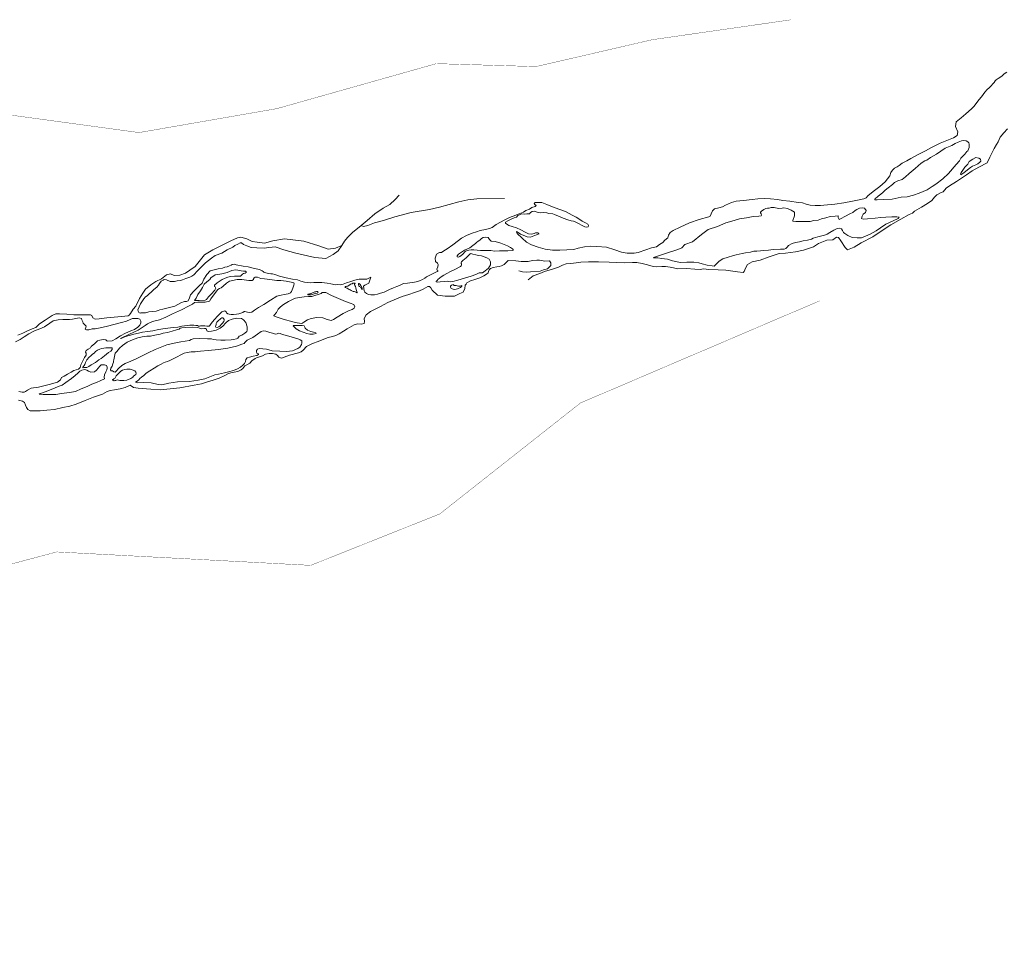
# Model space of a CAD drawing. Header units: metres. Extents: x 347609 to 404409, y 8547781 to 8605413.
# Tile 6 of 37: x 360458 to 362145, y 8549586 to 8551160. Entities that reach past the tile are written whole.
import ezdxf

# ---------------------------------------------------------------- set-up
doc = ezdxf.new("R2010")
doc.units = ezdxf.units.M
doc.layers.get('0').update_dxf_attribs({"color": 3})
doc.layers.add('01. RIO', color=7, linetype='Continuous', lineweight=5, true_color=0x2776bb)
doc.layers.add('PREDIOS INSCRITOS EN LA BASE GRAFICA REGISTRAL (HUAURA) NOMBRE', color=7, linetype='Continuous', true_color=0xfffff0)

# ---------------------------------------------------------------- blocks, each defined once
blk = doc.blocks.new('REIORORI')
at = {"layer": '01. RIO', "color": 152, "lineweight": 15, "true_color": 0x2776bb, "flags": 128}
for points in [[(362149.3, 8551070.5), (362145, 8551067.6), (362140.6, 8551063.7), (362134.6, 8551059.6), (362131.3, 8551057.2), (362129.2, 8551055.5), (362127.5, 8551053), (362125.7, 8551050.8), (362121.9, 8551046.7), (362119.1, 8551043.7), (362115.7, 8551040.7), (362111.9, 8551036.1), (362108.9, 8551032.3), (362106, 8551028.1), (362101.7, 8551023), (362098.4, 8551019), (362092.6, 8551011.7), (362089, 8551007.7), (362078.9, 8550998.9), (362071.1, 8550992), (362062.8, 8550985.2), (362061.2, 8550977.5), (362065.4, 8550968), (362064.5, 8550962.2), (362057.8, 8550958.2), (362046.4, 8550953.5), (362035.4, 8550949.1), (362020.1, 8550941.5), (362010.1, 8550935.6), (361998.8, 8550930.1), (361984.8, 8550922.7), (361977.9, 8550918.5), (361970.1, 8550914.6), (361965, 8550910.9), (361961.5, 8550908.4), (361956.9, 8550906.2), (361953.4, 8550902.5), (361950.9, 8550898.5), (361949.1, 8550892.8), (361940.9, 8550882.9), (361931.8, 8550874.7), (361920.5, 8550865.9), (361911.5, 8550858.6), (361908.5, 8550855.4), (361904.2, 8550853.4), (361896.6, 8550851.9), (361885.2, 8550849.5), (361870, 8550846.6), (361854.5, 8550844.3), (361836, 8550842.8), (361830.1, 8550842.3), (361820.9, 8550842.2), (361812.5, 8550842.6), (361805.9, 8550844.6), (361799.5, 8550846.5), (361791.9, 8550847.5), (361777.8, 8550849.3), (361765.9, 8550850.8), (361756.8, 8550852.4), (361744.8, 8550853.6), (361734.8, 8550854), (361722.7, 8550853.6), (361713.3, 8550852.4), (361698.3, 8550850.9), (361686, 8550849.6), (361678, 8550847), (361667.3, 8550842.8), (361662.2, 8550840), (361655.9, 8550838), (361648.6, 8550836.7), (361645.1, 8550832.8), (361643.1, 8550827.9), (361641.2, 8550824), (361638.7, 8550822.7), (361622.5, 8550818.2), (361605.8, 8550812.6), (361589.6, 8550804.9), (361578.1, 8550799.1), (361572.7, 8550795.7), (361569.9, 8550791.1), (361568.7, 8550787), (361563.3, 8550782.8), (361559.9, 8550778.7), (361554.4, 8550775.6), (361549.3, 8550771.6), (361540.8, 8550769.4), (361531, 8550766.4), (361517.7, 8550761.6), (361510.9, 8550760.7), (361499, 8550760.4), (361489.4, 8550762), (361477.8, 8550766.5), (361463.6, 8550770.9), (361447, 8550772.1), (361437, 8550772.7), (361426, 8550771.3), (361414.9, 8550769.2), (361407.5, 8550766.7), (361395.9, 8550766), (361383.6, 8550765.4), (361371.3, 8550765.5), (361358.6, 8550767.2), (361346.6, 8550770.9), (361335.4, 8550775), (361326.7, 8550779.6), (361319.1, 8550786), (361310.4, 8550794.1), (361309.6, 8550796.7), (361309.7, 8550797.5), (361312.1, 8550796.1), (361316.2, 8550793.2), (361320.9, 8550791.4), (361327.9, 8550788.4), (361333.7, 8550787.8), (361339.4, 8550790.1), (361345.4, 8550792.6), (361348.1, 8550793.4), (361348, 8550793.9), (361346.3, 8550795.5), (361341.8, 8550795.5), (361340, 8550794.3), (361335.1, 8550793.3), (361330.1, 8550793.9), (361324.4, 8550796.4), (361316.7, 8550800.6), (361309.6, 8550803.9), (361302.1, 8550806), (361296.5, 8550807.9), (361294.4, 8550809.2), (361290.6, 8550812), (361290.5, 8550813.6), (361294.5, 8550815.7), (361299.2, 8550818.3), (361305.7, 8550820.9), (361309.3, 8550822.4), (361312, 8550824.9), (361315.6, 8550827), (361318.6, 8550827.8), (361322.7, 8550827.3), (361327.2, 8550827.6), (361331.9, 8550828.1), (361333.6, 8550830.1), (361336.3, 8550832.1), (361339.5, 8550832.3), (361346.4, 8550830.1), (361350.4, 8550829.7), (361356.5, 8550830.3), (361361.4, 8550829.5), (361364.9, 8550828.5), (361371.5, 8550827.7), (361374.6, 8550826.5), (361381.5, 8550823.7), (361389.7, 8550820.6), (361397.3, 8550817.8), (361403.1, 8550816.1), (361407.3, 8550815.3), (361411, 8550813.7), (361416.7, 8550810.8), (361421, 8550808.3), (361426.4, 8550805.5), (361430.2, 8550805), (361432.1, 8550805.6), (361432.9, 8550807.7), (361431.8, 8550810.3), (361427.4, 8550812.7), (361422.1, 8550815.4), (361418, 8550818.3), (361411.6, 8550822.4), (361404.7, 8550825.7), (361394.5, 8550831.1), (361385.2, 8550834.9), (361373.9, 8550838.8), (361361.6, 8550843.7), (361352.8, 8550847.4), (361346.5, 8550847.3), (361341.7, 8550847.1), (361340, 8550845.7), (361340.7, 8550843.6), (361343.1, 8550842.4), (361341.5, 8550840.3), (361335.9, 8550838.5), (361331.8, 8550836.1), (361325.7, 8550833.6), (361321.7, 8550830.6), (361318.6, 8550829.5), (361312.5, 8550827.3), (361308.2, 8550825.4), (361297.6, 8550821.5), (361289.4, 8550817.7), (361274.9, 8550809.6), (361268, 8550804.6), (361263.4, 8550802.9), (361256.5, 8550801.3), (361247.3, 8550799.2), (361241, 8550797.1), (361233.3, 8550794.7), (361223.8, 8550790.7), (361215.5, 8550786.1), (361209.9, 8550782.4), (361200.3, 8550774.7), (361190.5, 8550767.9), (361185.1, 8550764.3), (361181.3, 8550761.9), (361177.6, 8550761.7), (361172.5, 8550758.7), (361170, 8550752.2), (361170.8, 8550746.5), (361174.2, 8550743.2), (361175.2, 8550741), (361174.6, 8550736.9), (361173.2, 8550733.3), (361173.8, 8550731.6), (361174.9, 8550730.6), (361174.6, 8550729.2), (361172.6, 8550728.5), (361166.7, 8550725.7), (361158.6, 8550721.8), (361155.5, 8550719.9), (361152.7, 8550718), (361148.6, 8550715.6), (361143.3, 8550713.2), (361137.7, 8550711.4), (361132.1, 8550710.4), (361126.5, 8550709.9), (361122.5, 8550709), (361115.9, 8550708.8), (361108.8, 8550705.3), (361104.5, 8550703.2), (361098.8, 8550701.1), (361092, 8550698.1), (361087.6, 8550696.3), (361082.6, 8550693.8), (361076.6, 8550692.1), (361071.5, 8550690.5), (361066.5, 8550689.4), (361060.2, 8550689), (361056.1, 8550689.7), (361052.6, 8550691.4), (361049.6, 8550693.6), (361048.5, 8550696.2), (361047.9, 8550700.3), (361047.6, 8550704), (361049.5, 8550705.6), (361056.6, 8550709), (361060.2, 8550719.3)], [(362150.8, 8550973.2), (362144.4, 8550966.4), (362137.9, 8550959), (362134.5, 8550951.1), (362131.8, 8550946.7), (362127.8, 8550939.7), (362123.7, 8550931.7), (362120.4, 8550924.8), (362115.5, 8550915.3), (362101.6, 8550907.7), (362090, 8550901.5), (362080.5, 8550894.5), (362063.4, 8550883), (362050.9, 8550875.9), (362045.6, 8550872), (362040.2, 8550865.7), (362036.7, 8550864.3), (362029.7, 8550860.4), (362025.6, 8550856.4), (362020.7, 8550850.5), (362013.3, 8550845.4), (362003.5, 8550839.4), (361995.5, 8550834.5), (361991.1, 8550832.2), (361987.8, 8550829.1), (361982, 8550826.5), (361967.8, 8550818.6), (361950.6, 8550808.8), (361934, 8550798.2), (361919.8, 8550788.3), (361900, 8550778.4), (361888.1, 8550770.6), (361876.3, 8550766.5), (361872.3, 8550770.2), (361865, 8550781.4), (361860.8, 8550787.4), (361857.9, 8550788), (361851.1, 8550783.4), (361841.2, 8550782.5), (361826.7, 8550776.8), (361818.4, 8550771.6), (361801.3, 8550765.9), (361787.2, 8550762.6), (361770.4, 8550760.7), (361759.2, 8550759.7), (361742.3, 8550754.4), (361726.9, 8550748.4), (361713, 8550745.9), (361705.2, 8550741.2), (361700.9, 8550733.9), (361700.5, 8550732.1), (361699.6, 8550729.2), (361697.7, 8550727.7), (361688.3, 8550728.7), (361679.9, 8550729.8), (361668.1, 8550731.2), (361654.7, 8550731.7), (361639.1, 8550732.6), (361630, 8550733.7), (361624.3, 8550732.8), (361614.8, 8550733.3), (361600.4, 8550734.3), (361585.4, 8550733.8), (361578.6, 8550735.2), (361572.7, 8550736.6), (361564.9, 8550737.6), (361558.2, 8550737.6), (361550.1, 8550737.3), (361543.8, 8550737.8), (361534.1, 8550740.3), (361524.6, 8550743.1), (361515.8, 8550744.6), (361508.1, 8550744.6), (361493.8, 8550744), (361480, 8550744.3), (361468.1, 8550744.9), (361450, 8550745.5), (361433, 8550745.6), (361419.5, 8550745.2), (361411.7, 8550743.7), (361402.6, 8550742.6), (361394.8, 8550742.1), (361388.3, 8550740.2), (361381.3, 8550736.8), (361370.9, 8550733.1), (361357.3, 8550729.3), (361349.6, 8550725.6), (361338.3, 8550721.5), (361329.2, 8550714.8)], [(361108.4, 8550859.7), (361101.5, 8550852.6), (361092.8, 8550844.1), (361081.2, 8550837.6), (361067.1, 8550828), (361053.9, 8550816.2), (361043.4, 8550807.9), (361028.8, 8550796), (361019.9, 8550787.6), (361014.6, 8550780.9), (361010.3, 8550773.9)], [(361043.4, 8550807.9), (361047.6, 8550806.4), (361055.1, 8550807.8), (361066.5, 8550812.5), (361081.6, 8550816.5), (361100.9, 8550822.6), (361129.3, 8550829.9), (361160.3, 8550835.5), (361177.7, 8550839.1), (361210.9, 8550848.3), (361226.2, 8550852), (361241.7, 8550853.8), (361288.9, 8550854.1)], [(361010.3, 8550773.9), (360999.5, 8550769.1), (360986.8, 8550767.4), (360970.7, 8550773), (360945.2, 8550781.2), (360912.3, 8550785.3), (360892.1, 8550781.5), (360877.6, 8550777.9), (360865.1, 8550779.4), (360856.6, 8550780.3), (360847.6, 8550785.3), (360837.1, 8550787.9), (360831.3, 8550787), (360820.1, 8550781.9), (360789.6, 8550766), (360775.1, 8550757.7), (360768.4, 8550749.2), (360758.8, 8550737.6), (360750.1, 8550731.6), (360742.7, 8550726.4), (360732.9, 8550723.1), (360723.2, 8550722.4), (360716.8, 8550725.3), (360709.8, 8550723.3), (360701.5, 8550716.6), (360691.5, 8550712.1), (360683.4, 8550706.5), (360674.2, 8550699.1), (360669.3, 8550691.8), (360663.7, 8550682.8), (360657.3, 8550669.9), (360652.9, 8550664.7), (360648.1, 8550657.4), (360646.3, 8550654.4), (360644.1, 8550653), (360638.4, 8550652.5), (360620.4, 8550651.1), (360607.7, 8550649.8), (360594.4, 8550648.3), (360587.9, 8550647.6), (360583.7, 8550649.7), (360582.1, 8550653.6), (360580, 8550655.2), (360569.7, 8550655.1), (360560.3, 8550654.7), (360551.3, 8550654.9), (360539.2, 8550656), (360526.7, 8550656.8), (360520.2, 8550656.5), (360514.3, 8550653.7), (360502.1, 8550645.7), (360492.7, 8550639.4), (360486.3, 8550633.3), (360479.6, 8550630.7), (360471, 8550627.2), (360463.8, 8550623.3), (360455.2, 8550620.1)], [(361060.2, 8550719.3), (361053.3, 8550715.8), (361046.1, 8550716), (361040.1, 8550716), (361032.5, 8550714.3), (361025.5, 8550711.9), (361018.2, 8550709.6), (361012.8, 8550707.7), (361007.9, 8550706.5), (361003.2, 8550706.9), (360999.5, 8550706.5), (360991.5, 8550707.8), (360985.1, 8550709.2), (360975.8, 8550710.1), (360969, 8550710.5), (360962.6, 8550710.2), (360956.4, 8550709.6), (360950.8, 8550710.1), (360946.5, 8550710.8), (360939.9, 8550712.7), (360934.3, 8550714.6), (360925.6, 8550715.8), (360914.7, 8550718.4), (360903.3, 8550721.4), (360895.3, 8550724.2), (360891.5, 8550725.1), (360888.4, 8550725.3), (360884, 8550725.7), (360878.4, 8550727.2), (360876.6, 8550728), (360875.6, 8550729), (360873.7, 8550730.4), (360871.6, 8550731.4), (360869, 8550732.3), (360863.3, 8550733.9), (360856.3, 8550735.4), (360849.6, 8550736.9), (360841.1, 8550738.3), (360829.2, 8550740.8), (360825.9, 8550741.6), (360822.7, 8550741.1), (360820.6, 8550739.8), (360818.1, 8550738.8), (360813.9, 8550737.4), (360810, 8550736.3), (360805.8, 8550735), (360798.7, 8550733.6), (360784.8, 8550730.1), (360779.3, 8550724), (360774.1, 8550715.9), (360770.9, 8550709), (360766.6, 8550705.3), (360757, 8550695.2), (360751.3, 8550689.2), (360749.6, 8550684.2), (360747.3, 8550678.8), (360744.4, 8550677.6), (360740.9, 8550677.6), (360734.4, 8550675.6), (360724, 8550669.9), (360715.2, 8550667.3), (360703.4, 8550664.4), (360698.3, 8550663.5), (360695.6, 8550662.3), (360692.4, 8550661.1), (360685.8, 8550660.9), (360679.5, 8550660), (360674, 8550658.4), (360670.6, 8550658.5), (360666.2, 8550658.2), (360664.6, 8550657.7), (360662.5, 8550658.7), (360661.4, 8550661.2), (360661, 8550663.7), (360662.9, 8550668.8), (360665.4, 8550673.9), (360671, 8550682.5), (360674.2, 8550685.8), (360677.1, 8550687.6), (360679.9, 8550690.2), (360684.2, 8550694.4), (360688, 8550698.3), (360693.5, 8550702.1), (360696.1, 8550705.8), (360697.7, 8550708.7), (360700.8, 8550712.5), (360704.1, 8550714.5), (360706.2, 8550715.3), (360710.2, 8550714.7), (360716.2, 8550711.9), (360723.6, 8550712.2), (360728, 8550713.3), (360734, 8550713.9), (360737.4, 8550715.1), (360743.2, 8550717.1), (360746.3, 8550718.3), (360750, 8550719.6), (360753.5, 8550721.3), (360756.6, 8550723.6), (360763.2, 8550730.2), (360769, 8550736), (360777, 8550743.7), (360787.3, 8550752.1), (360793.1, 8550756.6), (360804.5, 8550760.7), (360813.9, 8550766.5), (360823.5, 8550770.8), (360827.2, 8550773.8), (360832.1, 8550775.9), (360835.9, 8550778.1), (360838.6, 8550778.4), (360841.6, 8550775.1), (360847.3, 8550772.8), (360855, 8550770.1), (360864.5, 8550769.6), (360877.4, 8550769.2), (360885.1, 8550770.2), (360890.9, 8550770.8), (360896.3, 8550771.5), (360910.8, 8550766.2), (360931.4, 8550760.3), (360963.8, 8550753.2), (360983.1, 8550751.6), (360995.3, 8550758.2), (361004.3, 8550764.4), (361010.3, 8550773.9)], [(360456.5, 8550508.8), (360463.3, 8550507.1), (360466.5, 8550504.7), (360468.6, 8550500.3), (360470.3, 8550496.1), (360472.7, 8550492.7), (360476.4, 8550490.8), (360483.2, 8550490.7), (360493.7, 8550490.8), (360505, 8550491.6), (360518.3, 8550492.9), (360532.6, 8550496), (360544.4, 8550498.4), (360555.4, 8550502), (360570.6, 8550508.3), (360585.2, 8550513.8), (360600.2, 8550519.3), (360608.3, 8550523.4), (360613.7, 8550525.4), (360620.9, 8550526.5), (360630.4, 8550528.3), (360639.2, 8550530.8), (360648, 8550534.3), (360653.4, 8550530.5), (360661.7, 8550529.4), (360682.9, 8550527.6), (360699.9, 8550526.8), (360732.9, 8550529.7), (360757.1, 8550534.3), (360770.1, 8550536.9), (360780.2, 8550540), (360789.7, 8550542.9), (360800.1, 8550546.4), (360810.1, 8550550.8), (360814.8, 8550553.9), (360820, 8550555.4), (360825.7, 8550556.5), (360832, 8550558.1), (360837.8, 8550561), (360840.7, 8550563), (360842.7, 8550565.1), (360844, 8550567.8), (360847.8, 8550569.4), (360852.8, 8550572.2), (360856.3, 8550576.4), (360861.7, 8550579.9), (360864, 8550581.2), (360869.5, 8550582.8), (360874.2, 8550584.8), (360879.8, 8550587.6), (360885.6, 8550588.7), (360891.7, 8550588.9), (360897, 8550587.6), (360899.9, 8550585.4), (360902.1, 8550582.3), (360906.9, 8550580.7), (360920.5, 8550585.7), (360936.3, 8550589.6), (360940.4, 8550591.8), (360944.3, 8550594.5), (360949.5, 8550600.7), (360960, 8550605.7), (360969.8, 8550609.3), (360979.5, 8550613.2), (360986.8, 8550615.9), (360994.5, 8550617.9), (361000, 8550619.5), (361005.7, 8550622.2), (361013.2, 8550626.8), (361019.4, 8550631), (361031.3, 8550638), (361037.8, 8550639.6), (361043.2, 8550639), (361048.3, 8550640.3), (361049.4, 8550643.7), (361048.7, 8550648.7), (361051.8, 8550654.8), (361059.5, 8550660.4), (361076.4, 8550669.1), (361089, 8550675.8), (361104.2, 8550682.5), (361113.9, 8550686.3), (361124.8, 8550689.8), (361135, 8550693.2), (361143.2, 8550696.2), (361149.7, 8550699), (361157.8, 8550703.4), (361160.6, 8550703.7), (361163, 8550701.3), (361164.9, 8550697), (361173.9, 8550688.8), (361187.3, 8550686.7), (361194.6, 8550686.7), (361203.5, 8550686.9), (361212.4, 8550691.7), (361218, 8550693.7), (361220.9, 8550700), (361221.6, 8550705.7), (361223, 8550707.6), (361224.6, 8550709.5), (361230.5, 8550713.1), (361238, 8550715.6), (361246.4, 8550718.2), (361253.8, 8550721.8), (361258.2, 8550724.4), (361260.9, 8550726.6), (361261.7, 8550728.9), (361262.7, 8550731.8), (361264.7, 8550734), (361269.3, 8550736.2), (361275.7, 8550736.9), (361279.9, 8550737.6), (361283.9, 8550738.7), (361288.6, 8550741), (361292.5, 8550745.3), (361295.3, 8550748.1), (361308.3, 8550747.3), (361317.4, 8550746.4), (361329.2, 8550746.5), (361336.8, 8550748.2), (361344.3, 8550748.5), (361349.1, 8550748.3), (361358.1, 8550747.1), (361365.9, 8550747.2), (361368.1, 8550743.8), (361368.1, 8550739.2), (361362.6, 8550733.9), (361355.8, 8550731.7), (361349.8, 8550729.8), (361333.2, 8550728.7), (361327.1, 8550728.2), (361319.5, 8550728.7), (361313.2, 8550730.1)], [(360456.8, 8550523.9), (360463, 8550522.6), (360466.2, 8550522.4), (360468.2, 8550523.4), (360472.1, 8550526.1), (360478.4, 8550529.3), (360490.6, 8550531), (360508.8, 8550535.7), (360523.5, 8550539.6), (360528.3, 8550543.9), (360530, 8550547.4), (360534.7, 8550549.8), (360540.3, 8550553.2), (360546.5, 8550556.9), (360551.3, 8550559.4), (360559.2, 8550562), (360561.8, 8550564.6), (360563.5, 8550569.1), (360566.4, 8550576), (360569.4, 8550581.8), (360572.5, 8550586.1), (360572.3, 8550589.4), (360571.3, 8550591.3), (360572.3, 8550593.7), (360575.8, 8550595.9), (360579.6, 8550598.6), (360581, 8550600.9), (360587.3, 8550606), (360591.5, 8550610.3), (360595.9, 8550611.8), (360601.6, 8550612.5), (360606.3, 8550612.3), (360608, 8550610.7), (360609.4, 8550609.6), (360616.7, 8550610.2), (360623.1, 8550613.8), (360631.1, 8550619.2), (360639.7, 8550623.5), (360649, 8550627.3), (360655.4, 8550629.8), (360661, 8550634), (360664.1, 8550637), (360665.9, 8550641.3), (360665.9, 8550644.3), (360664.3, 8550647.4), (360661.1, 8550648.6), (360654.4, 8550648.8), (360651.5, 8550648.7), (360647.8, 8550646.8), (360641.2, 8550644), (360632.8, 8550641.8), (360621.8, 8550639.2), (360606.9, 8550634.7), (360593.4, 8550632.2), (360587.8, 8550631.1), (360582.9, 8550631), (360576.9, 8550629.5), (360573, 8550629.1), (360570.7, 8550630.5), (360571.7, 8550633.4), (360572.1, 8550635.5), (360570.3, 8550637.8), (360567.4, 8550640.8), (360566.4, 8550642.7), (360565.2, 8550646.2), (360564.3, 8550648.7), (360560.4, 8550649.9), (360554.7, 8550648.7), (360548.9, 8550647.4), (360543.8, 8550647.1), (360532.5, 8550647), (360524.4, 8550646.4), (360515.6, 8550644.5), (360510.1, 8550640.8), (360500.9, 8550634.6), (360492.9, 8550630.7), (360484, 8550627.4), (360474.2, 8550622.3), (360465.9, 8550617.1), (360459.1, 8550612.5), (360451.2, 8550608.6)]]:
    blk.add_lwpolyline(points, dxfattribs=at)
for points in [[(361927, 8550856.4), (361924.1, 8550854.3), (361923, 8550852.6), (361923.8, 8550852.1), (361927.3, 8550852.1), (361938.6, 8550852.6), (361953, 8550853.1), (361963.2, 8550855.2), (361968.2, 8550856.2), (361978.8, 8550857.1), (361989.7, 8550859.6), (361999, 8550863.1), (362012.9, 8550869.1), (362021.7, 8550874.7), (362028, 8550878.6), (362039.8, 8550887.8), (362049.4, 8550897.2), (362062.6, 8550912.1), (362068.1, 8550918.7), (362070.8, 8550923.4), (362077.6, 8550929.8), (362081, 8550934.8), (362082.6, 8550936), (362083.8, 8550938.3), (362085.1, 8550941.5), (362085.1, 8550944.4), (362085, 8550947.2), (362084.1, 8550949.6), (362082.6, 8550951.2), (362079.5, 8550952.9), (362075.3, 8550953.4), (362071.8, 8550952.9), (362066.2, 8550950.7), (362060.7, 8550948.4), (362055.1, 8550944.8), (362044, 8550940.3), (362036.5, 8550935.1), (362028.7, 8550930.1), (362018.8, 8550924.1), (362012.2, 8550919.7), (362009.1, 8550918.4), (362002.5, 8550914.7), (361992.1, 8550905.7), (361982.1, 8550897.2), (361975.8, 8550891.3), (361969.9, 8550886.9), (361962.8, 8550884.6), (361956.9, 8550881.3), (361953.4, 8550877.9), (361946.1, 8550872.4), (361941.2, 8550868.3), (361937, 8550864.6), (361933.4, 8550861.3), (361929, 8550858), (361927.9, 8550857)], [(362070.5, 8550894.9), (362076.5, 8550898.9), (362086.9, 8550907.1), (362090.6, 8550909.3), (362096, 8550911.7), (362099.7, 8550913.3), (362103.3, 8550916.1), (362104.7, 8550917.8), (362104.3, 8550921.4), (362101.4, 8550923.3), (362096.3, 8550924.1), (362091, 8550921.6), (362085.1, 8550917.6), (362082.7, 8550912.7), (362077.3, 8550907.9), (362073.8, 8550902.5), (362071, 8550898.7), (362070.2, 8550895.8)], [(361544.4, 8550753.2), (361566.3, 8550760.8), (361586, 8550766.9), (361592.6, 8550769.9), (361597.9, 8550775.5), (361611.1, 8550780), (361626.4, 8550792.5), (361638, 8550800.9), (361653.9, 8550806.4), (361668.2, 8550812.3), (361682.6, 8550816.6), (361691.4, 8550819.3), (361703.4, 8550821.3), (361715.1, 8550823.4), (361724.8, 8550824.1), (361728.5, 8550824.2), (361729.3, 8550825.6), (361728.7, 8550827.6), (361727.5, 8550829.5), (361727.5, 8550830.9), (361729.2, 8550832.4), (361732.9, 8550835.1), (361736.3, 8550836.8), (361739.2, 8550837.3), (361742.5, 8550837.3), (361745.6, 8550838.5), (361751, 8550838.7), (361758.1, 8550837.2), (361764.4, 8550837.4), (361767.4, 8550838.1), (361773.5, 8550837.2), (361780, 8550834), (361785.9, 8550830.9), (361785.5, 8550824.6), (361782.6, 8550816.6), (361782.6, 8550815.2), (361788.2, 8550815), (361798.7, 8550815), (361806.3, 8550814.5), (361812.5, 8550815), (361818.8, 8550816.4), (361826.4, 8550817), (361831.9, 8550819.2), (361839.4, 8550821.3), (361846.7, 8550823.4), (361855.5, 8550824.1), (361860.6, 8550824.6), (361860.3, 8550821.4), (361862.1, 8550818.4), (361864.4, 8550819.4), (361872.9, 8550824.1), (361880.2, 8550827.9), (361885.8, 8550830.3), (361889.5, 8550833.5), (361892.3, 8550835.2), (361897, 8550837.3), (361902.5, 8550838.2), (361905.6, 8550837.7), (361908.3, 8550833.8), (361907.3, 8550829.9), (361903.5, 8550827.3), (361901.3, 8550824.1), (361900.7, 8550820), (361903.2, 8550818.6), (361910.7, 8550819.3), (361924, 8550820.7), (361933.5, 8550821.7), (361942.1, 8550822.2), (361952.6, 8550822.6), (361961.1, 8550822.7), (361965, 8550822), (361963.5, 8550819.6), (361954.9, 8550815.8), (361942.2, 8550809.9), (361933.1, 8550803.9), (361925.8, 8550798.8), (361915.3, 8550793), (361900.3, 8550786.9), (361893, 8550786.6), (361884.3, 8550787.3), (361877, 8550790.6), (361872.1, 8550794.3), (361869.8, 8550796.1), (361868.1, 8550799.4), (361866.3, 8550802.1), (361863.5, 8550803.2), (361858.8, 8550802.7), (361853.3, 8550800.1), (361846, 8550795.9), (361841.4, 8550793), (361837, 8550791.6), (361825.9, 8550788.7), (361817.9, 8550786.1), (361815, 8550784.4), (361808.2, 8550782.5), (361800.6, 8550781.7), (361794.5, 8550780), (361787.6, 8550778.7), (361781.8, 8550777.2), (361775.3, 8550773.8), (361773.2, 8550770.7), (361771.1, 8550768.3), (361768, 8550767.3), (361761.6, 8550767.2), (361749, 8550766.8), (361741.3, 8550765.6), (361733, 8550764.9), (361727.3, 8550764.3), (361721.2, 8550764.2), (361716.3, 8550763.7), (361710.2, 8550762.4), (361701.7, 8550761.3), (361695.9, 8550760.2), (361686, 8550757.8), (361679.3, 8550756.1), (361671.8, 8550753.6), (361663.1, 8550751), (361656.8, 8550746.6), (361652.5, 8550743.1), (361648.1, 8550738.4), (361644.5, 8550739), (361636.2, 8550740.2), (361627.7, 8550742.3), (361622, 8550743.8), (361613.4, 8550745.2), (361601.3, 8550745.2), (361590.5, 8550744.7), (361576.5, 8550747.3), (361568.4, 8550750.2), (361557.9, 8550751.3), (361551.4, 8550752.7), (361547.2, 8550752.4), (361544.9, 8550752.6)], [(361240.9, 8550779), (361243.7, 8550781.1), (361246.8, 8550783), (361249.7, 8550785.4), (361252.6, 8550787.3), (361257.1, 8550787.9), (361260.9, 8550787.2), (361263.2, 8550784.2), (361266.1, 8550780.9), (361272.9, 8550780.6), (361282.8, 8550777.4), (361294.3, 8550772.8), (361299.1, 8550770.2), (361302.9, 8550767.8), (361304.6, 8550765.8), (361303, 8550765.3), (361294.6, 8550764.6), (361285.5, 8550764.5), (361280.5, 8550764.5), (361272, 8550764.2), (361265.7, 8550765), (361258.1, 8550765.2), (361247.6, 8550765.1), (361242.3, 8550765.7), (361236.5, 8550766), (361231.9, 8550766.2), (361227.7, 8550765.6), (361222.4, 8550763.8), (361216.9, 8550758.3), (361212.7, 8550755), (361209.9, 8550753.8), (361208, 8550754.5), (361207.7, 8550756), (361210.1, 8550758.7), (361215.1, 8550762), (361220.6, 8550765.7), (361229.5, 8550769.8), (361234.9, 8550773.7), (361239.4, 8550777.1)], [(361213.3, 8550737.5), (361212.3, 8550737), (361204.9, 8550733.2), (361196.5, 8550729.1), (361190.4, 8550725.7), (361184.9, 8550723.1), (361180.6, 8550719.9), (361177.5, 8550717.5), (361175, 8550715.5), (361174.1, 8550714.2), (361173.1, 8550713.3), (361171.7, 8550712.5), (361171.6, 8550711.4), (361173.7, 8550710.8), (361178.7, 8550711.2), (361185.3, 8550712.1), (361190.5, 8550712.3), (361196.7, 8550711.7), (361200.3, 8550712), (361209, 8550714.4), (361220.6, 8550717.9), (361232, 8550721.3), (361239.6, 8550724.2), (361245.8, 8550726.8), (361251, 8550727.1), (361255.8, 8550730.1), (361261.7, 8550735), (361265.1, 8550740.8), (361264.8, 8550745.5), (361262.9, 8550750.2), (361258.8, 8550752.5), (361254.1, 8550754.3), (361253.1, 8550755), (361249.4, 8550755.7), (361244.2, 8550756.5), (361239.9, 8550757.9), (361234.7, 8550759), (361231.2, 8550759.8), (361230.1, 8550759.3), (361227.2, 8550756.7), (361223.1, 8550752.5), (361220.3, 8550750.3), (361217.8, 8550748.1), (361215.5, 8550745.8), (361214.9, 8550744.4), (361214.9, 8550742.7), (361215.2, 8550742.1), (361215.1, 8550740.4), (361214.5, 8550738.7)], [(360631.3, 8550614.6), (360646.6, 8550621.9), (360661.6, 8550628.5), (360673.3, 8550636.6), (360677.3, 8550639.8), (360686.1, 8550643.6), (360698.1, 8550646.5), (360708.7, 8550650.9), (360720.2, 8550656.6), (360735.4, 8550663.3), (360748.6, 8550670.4), (360754.6, 8550673.4), (360758, 8550675.9), (360763.8, 8550676.4), (360776.2, 8550676.9), (360783.7, 8550678.5), (360786, 8550682.4), (360792.2, 8550691), (360798, 8550698.4), (360800.8, 8550700), (360803.5, 8550700.9), (360806.9, 8550703.8), (360812.8, 8550708.9), (360818.1, 8550712.5), (360830.8, 8550715.5), (360839.2, 8550715.5), (360851.2, 8550714), (360856.5, 8550714), (360858.8, 8550715.4), (360859.1, 8550716.8), (360860.1, 8550718.3), (360862.1, 8550719.5), (360865.6, 8550719.5), (360871.8, 8550717.3), (360877.9, 8550716.5), (360887, 8550715.4), (360898.9, 8550713.7), (360906, 8550713.5), (360915, 8550712.4), (360923.4, 8550711), (360928.1, 8550709.8), (360928.8, 8550708), (360928, 8550705.9), (360926.3, 8550700.5), (360924.2, 8550694.9), (360922.4, 8550692.6), (360918.4, 8550690.8), (360911.3, 8550690), (360906.6, 8550688.7), (360899, 8550686.7), (360888.1, 8550680.1), (360876.6, 8550672.7), (360867.8, 8550667.6), (360860.6, 8550662.7), (360855.9, 8550659.6), (360852.1, 8550659), (360848.6, 8550659.4), (360844.1, 8550660.8), (360842.8, 8550660.6), (360840.7, 8550659.1), (360837.5, 8550657.6), (360834, 8550656.5), (360829.9, 8550656.3), (360824.8, 8550655.5), (360820.9, 8550655.6), (360817.2, 8550656), (360815, 8550656.7), (360812.8, 8550658.3), (360812, 8550660.2), (360809.7, 8550661.5), (360804.7, 8550659.8), (360798.1, 8550653.1), (360791.4, 8550646.5), (360786.4, 8550640.1), (360784.3, 8550636.6), (360782.9, 8550635.4), (360778.9, 8550635.4), (360775.6, 8550636.1), (360771.5, 8550636.1), (360768.1, 8550635.9), (360766.3, 8550635.3), (360764.7, 8550635.3), (360762.9, 8550636.4), (360760, 8550636.8), (360756.8, 8550637.2), (360750, 8550637.1), (360736.5, 8550635.8), (360729.1, 8550634), (360721.1, 8550633.2), (360707.8, 8550631.4), (360696.5, 8550629.7), (360686.4, 8550627.8), (360677.5, 8550626.6), (360668.7, 8550625.5), (360662, 8550623.8), (360654.2, 8550622), (360648.3, 8550620.1), (360640, 8550617.6), (360634.6, 8550615.5), (360632.5, 8550614.6)], [(360835.3, 8550730.6), (360832.1, 8550731.3), (360828.3, 8550732), (360822.1, 8550731), (360813.7, 8550727.7), (360804.7, 8550725.4), (360797.9, 8550723.9), (360793.1, 8550723.6), (360785.7, 8550718.5), (360784, 8550715.5), (360779.3, 8550711.7), (360774.7, 8550707.2), (360771.4, 8550701.7), (360768.3, 8550695.9), (360763.5, 8550690), (360760.5, 8550683.7), (360758.1, 8550679.7), (360761, 8550679.7), (360765.8, 8550679.5), (360776, 8550679.9), (360778.3, 8550681.2), (360781.8, 8550685.9), (360786.5, 8550690.2), (360792.6, 8550697.2), (360794.2, 8550700.4), (360793.4, 8550702.7), (360792.3, 8550703.2), (360792.3, 8550706), (360796.6, 8550709.7), (360805.2, 8550715.6), (360813.3, 8550719), (360818.9, 8550720.4), (360826.2, 8550721.2), (360834.4, 8550720.9), (360836.7, 8550721.2), (360838.2, 8550722.9), (360840.1, 8550724.5), (360841.9, 8550725.9), (360844.7, 8550726.1), (360846.4, 8550727.2), (360846.6, 8550728.7), (360845.5, 8550729.7), (360842, 8550729.6), (360837.8, 8550730.1)], [(361027.5, 8550696), (361029.7, 8550694.8), (361031.7, 8550694.8), (361033.1, 8550694.3), (361035.3, 8550693.1), (361036.2, 8550692.7), (361036.4, 8550693.1), (361036.1, 8550694.7), (361035.6, 8550696.4), (361034.9, 8550698.5), (361034.3, 8550700.9), (361033.7, 8550703.5), (361032.8, 8550705.3), (361031.9, 8550706.7), (361031.8, 8550707.2), (361032.5, 8550707.8), (361033.2, 8550708.3), (361033.4, 8550708.5), (361033.2, 8550708.7), (361032.7, 8550708.9), (361031.4, 8550709.1), (361030, 8550709), (361029.4, 8550708.9), (361028.8, 8550708.5), (361027.9, 8550708.2), (361027, 8550708), (361025.9, 8550707.7), (361025.1, 8550707.2), (361024.7, 8550706.6), (361024.2, 8550706.1), (361022.9, 8550705.5), (361022.3, 8550705.1), (361021.4, 8550704.6), (361021, 8550704.1), (361020.4, 8550703.9), (361019.1, 8550703.8), (361017.9, 8550703.7), (361016.6, 8550703.6), (361016.1, 8550703.4), (361015.8, 8550703.1), (361015.7, 8550702.7), (361016.3, 8550702), (361017.7, 8550701.3), (361019.2, 8550700.5), (361020.9, 8550699.2), (361022.9, 8550698.4), (361024.7, 8550697.5), (361026.4, 8550696.5)], [(361042.7, 8550705), (361042.4, 8550705.4), (361042, 8550706.4), (361041.3, 8550707.2), (361040.7, 8550707.8), (361040.1, 8550708.2), (361039.4, 8550708.5), (361039, 8550708.6), (361038.8, 8550708.5), (361038.9, 8550707.9), (361039.1, 8550706.8), (361039.5, 8550704.8), (361039.9, 8550703.8), (361040.5, 8550703.3), (361041.6, 8550702.7), (361042.5, 8550702), (361043.2, 8550701.3), (361043.7, 8550700.4), (361044, 8550699.5), (361044.3, 8550698.5), (361044.9, 8550698.2), (361045.3, 8550698.4), (361045.2, 8550699.4), (361045.2, 8550700.2), (361045.2, 8550701), (361044.7, 8550702.3), (361044.2, 8550703.3), (361043.7, 8550703.9), (361043.1, 8550704.4), (361042.8, 8550704.7)], [(361201.3, 8550707.1), (361198.1, 8550705.7), (361196.6, 8550704.1), (361196.4, 8550702.2), (361197.4, 8550700.2), (361200.9, 8550699), (361204.1, 8550698.4), (361208.3, 8550699.6), (361213.7, 8550701.9), (361216.1, 8550704.1), (361216, 8550704.9), (361214.2, 8550704.6), (361212.6, 8550704.1), (361210, 8550704.1), (361207.8, 8550704.6), (361206.4, 8550705.3), (361202.6, 8550705.3), (361201.4, 8550706.4), (361201.3, 8550707)], [(360894.2, 8550654.4), (360898.2, 8550658.9), (360901.3, 8550664.8), (360905.5, 8550668.7), (360910.2, 8550672.6), (360919, 8550677.6), (360926.7, 8550681.8), (360931, 8550683.7), (360938, 8550684.5), (360945.6, 8550686), (360953.2, 8550686.1), (360959, 8550686.1), (360964.1, 8550688.2), (360969.6, 8550689.6), (360974.7, 8550691.3), (360976.4, 8550693.4), (360982.7, 8550692.9), (360992.8, 8550688.2), (361004.5, 8550682.8), (361016.6, 8550677.6), (361024.3, 8550674.7), (361030.9, 8550672.8), (361032.4, 8550668.9), (361031.3, 8550666.3), (361027.8, 8550664.3), (361021.9, 8550662), (361012.4, 8550657.5), (361002.2, 8550651.2), (360996, 8550647), (360991.9, 8550645.3), (360985, 8550646.7), (360977.7, 8550649.6), (360967.2, 8550650.4), (360957.8, 8550648.8), (360951.6, 8550646.3), (360945.4, 8550642.6), (360941.7, 8550640.3), (360933.9, 8550641.3), (360926.3, 8550642.8), (360909.8, 8550647.5), (360899.4, 8550650.8), (360896.2, 8550652), (360894, 8550653.3), (360893.7, 8550653.8)], [(360952.7, 8550690.1), (360952.3, 8550689.7), (360952, 8550689.3), (360952, 8550689.1), (360952.4, 8550688.9), (360953.9, 8550689), (360956.2, 8550689), (360957.6, 8550689.1), (360959.2, 8550689.7), (360961, 8550690.2), (360962.8, 8550690.8), (360965.7, 8550691.4), (360968.2, 8550692.2), (360969.3, 8550692.8), (360969.6, 8550693.5), (360969.3, 8550693.9), (360969, 8550694.4), (360968.6, 8550694.7), (360967.1, 8550694.7), (360965.5, 8550694.4), (360964.2, 8550694.3), (360962.8, 8550693.9), (360961.2, 8550693.2), (360960.1, 8550692.7), (360959.1, 8550692), (360958, 8550691.6), (360957, 8550691.3), (360955.7, 8550690.9), (360954.9, 8550690.6), (360954.1, 8550690.3), (360953.5, 8550690.2), (360952.9, 8550690.2)], [(360619, 8550574), (360617.8, 8550571), (360616.7, 8550567), (360614.5, 8550563.4), (360614.3, 8550560.8), (360615.1, 8550559), (360617.6, 8550558.8), (360619.5, 8550557.3), (360621.9, 8550556.5), (360623.9, 8550558.6), (360627.7, 8550563.3), (360633.4, 8550568.2), (360639, 8550571.5), (360648.7, 8550575.5), (360658.2, 8550579.5), (360667.2, 8550584.4), (360678.4, 8550590), (360690.6, 8550595.6), (360701.7, 8550600.1), (360710.8, 8550603.3), (360722.9, 8550606.7), (360734.5, 8550608.9), (360749.4, 8550610.8), (360752, 8550612.5), (360755.9, 8550614.1), (360767, 8550614.3), (360780.3, 8550614.1), (360786.9, 8550613.9), (360790.1, 8550612.8), (360795.1, 8550612.3), (360802.9, 8550611.5), (360810.7, 8550611.8), (360820.9, 8550612.3), (360824.5, 8550612.6), (360829.6, 8550614), (360832, 8550614.8), (360834.7, 8550618.2), (360838.8, 8550620.2), (360844, 8550623.5), (360847.5, 8550626.3), (360848.3, 8550628.4), (360848.1, 8550634.4), (360846, 8550641.9), (360842, 8550646.2), (360838.4, 8550648.7), (360829.8, 8550649), (360822.5, 8550647.6), (360816.2, 8550645.1), (360811.7, 8550641.2), (360806.7, 8550635.6), (360801.8, 8550632), (360795.3, 8550628.8), (360787.3, 8550626.8), (360781.5, 8550626.4), (360779, 8550627.5), (360778.2, 8550630.2), (360776.9, 8550631.6), (360775.1, 8550631.7), (360769.9, 8550631.1), (360766.7, 8550632), (360763.7, 8550633.3), (360754.6, 8550634), (360742.8, 8550633.1), (360736.1, 8550632.7), (360733.6, 8550632), (360731.8, 8550630.6), (360727.3, 8550629.2), (360719.9, 8550627.2), (360711.6, 8550624.9), (360704.1, 8550623.4), (360699.3, 8550622.1), (360690, 8550620.1), (360682.3, 8550618.5), (360676, 8550618.2), (360668.3, 8550617.2), (360661, 8550615.5), (360652, 8550612.4), (360642.6, 8550607.9), (360634.8, 8550602.7), (360629.4, 8550597.7), (360625, 8550592.1), (360622.2, 8550589.5), (360620.8, 8550583.8), (360619.6, 8550577.8), (360619.1, 8550575.5)], [(360799, 8550645.2), (360798.1, 8550644.3), (360796.1, 8550642.3), (360795.1, 8550640.1), (360795.1, 8550638.2), (360794.5, 8550636.6), (360793.8, 8550634.9), (360794.2, 8550633.8), (360796.6, 8550633.5), (360799.4, 8550634.5), (360802, 8550635.9), (360803.4, 8550638.1), (360806.1, 8550640.7), (360808.1, 8550643.7), (360808.6, 8550645.6), (360808.5, 8550646.9), (360807.8, 8550648.7), (360806.3, 8550649.6), (360804.6, 8550649.6), (360803.1, 8550648.7), (360801.1, 8550646.9), (360799.7, 8550646)], [(360931.6, 8550636.4), (360929.5, 8550636.9), (360927.6, 8550636.7), (360927.2, 8550635.9), (360927.9, 8550635), (360929.6, 8550633.2), (360932.1, 8550631), (360935, 8550629.1), (360937.8, 8550627.5), (360943.9, 8550625.5), (360950.4, 8550623), (360955.6, 8550621.8), (360961, 8550621.8), (360966.3, 8550622.9), (360965.5, 8550623.9), (360961.7, 8550625.4), (360957.1, 8550626.5), (360951.5, 8550628.8), (360947.6, 8550632.1), (360946.7, 8550634), (360945.8, 8550636.2), (360942.1, 8550636.8), (360938.4, 8550636.7), (360935.7, 8550636.7), (360933.9, 8550636.5)], [(360936.7, 8550613), (360925.1, 8550616.6), (360915.3, 8550619.3), (360908.9, 8550621.2), (360904.7, 8550623.1), (360902, 8550623.5), (360899.8, 8550622.4), (360896.7, 8550621.7), (360891.8, 8550623.6), (360886.8, 8550624.7), (360880, 8550626.8), (360876.2, 8550627.4), (360872.4, 8550626.4), (360865.8, 8550622.1), (360857.7, 8550616.2), (360848.2, 8550611.3), (360844, 8550607.7), (360843.1, 8550605.9), (360839, 8550604.5), (360829.9, 8550601.4), (360815.2, 8550597.9), (360799.2, 8550595.5), (360781.6, 8550593.7), (360768.1, 8550592.6), (360759, 8550591.6), (360752.2, 8550591.5), (360745.6, 8550590.3), (360740.1, 8550589.1), (360734.8, 8550586.4), (360728.4, 8550583.2), (360723.8, 8550580.8), (360719.3, 8550578.2), (360715.9, 8550576.8), (360711.6, 8550575.2), (360707.5, 8550574.1), (360704.8, 8550572.9), (360701, 8550570.2), (360695, 8550567.5), (360688.6, 8550563.8), (360681.6, 8550559.3), (360675.3, 8550554.9), (360671.2, 8550551.3), (360667.3, 8550548.1), (360664.5, 8550545.9), (360662.4, 8550543.8), (360659.6, 8550541.4), (360656.7, 8550539.5), (360660.3, 8550538.5), (360670.6, 8550538.8), (360683.6, 8550538.5), (360695.7, 8550535.5), (360702.2, 8550535), (360713.9, 8550538.2), (360728.7, 8550540.5), (360749.4, 8550540.9), (360764.2, 8550543), (360775.4, 8550545.6), (360784.4, 8550548.7), (360792.5, 8550552.3), (360798.9, 8550553.2), (360809.4, 8550555.7), (360816, 8550557.4), (360824.9, 8550559.8), (360831.6, 8550562.2), (360836.8, 8550565.1), (360840.6, 8550569), (360843.7, 8550571.6), (360845.1, 8550575), (360845.8, 8550578.3), (360848.1, 8550581.3), (360851.9, 8550582.7), (360858.6, 8550584.1), (360864.7, 8550585.5), (360867.5, 8550586.8), (360867, 8550588.5), (360864.7, 8550589.4), (360864.1, 8550591.5), (360864.3, 8550593.9), (360866, 8550596.4), (360868.5, 8550597.3), (360875.2, 8550596.9), (360881.3, 8550596.2), (360891.1, 8550593.5), (360904, 8550592.9), (360915.5, 8550592.1), (360925.7, 8550593.2), (360934.7, 8550597.2), (360938.3, 8550599.7), (360941.2, 8550604), (360941.9, 8550606.5), (360941.9, 8550609.2), (360941.6, 8550610.5), (360939.2, 8550612.3), (360937.5, 8550612.8)], [(360566.7, 8550565.4), (360566.5, 8550564.4), (360567.3, 8550564.2), (360568.8, 8550564.7), (360573.3, 8550564.7), (360576.7, 8550566.7), (360581.1, 8550569.4), (360588.1, 8550573.6), (360594.1, 8550578), (360598, 8550580.4), (360603.6, 8550584.8), (360607.1, 8550587.6), (360610.8, 8550590.6), (360614.7, 8550592.5), (360616.8, 8550595.4), (360617, 8550597.9), (360616.2, 8550598.6), (360612.9, 8550598.7), (360609.4, 8550598.7), (360605.9, 8550598.6), (360602.4, 8550598), (360598.5, 8550597.5), (360595.5, 8550596.2), (360591.7, 8550594.2), (360588.4, 8550592.4), (360586.4, 8550590.1), (360582.9, 8550587.3), (360580.6, 8550584.6), (360577.3, 8550582.4), (360573.5, 8550577.8), (360571.4, 8550573.2), (360570, 8550570.1), (360569, 8550568), (360567.1, 8550566.1)], [(360492.1, 8550519.2), (360498.8, 8550518.6), (360520.3, 8550518.6), (360530.2, 8550520), (360543.6, 8550521.7), (360554.2, 8550523.7), (360563.9, 8550528), (360574.2, 8550532.2), (360582, 8550536.3), (360589.8, 8550539.3), (360597.6, 8550542.5), (360603.7, 8550545.6), (360603.4, 8550548.1), (360603.7, 8550552), (360605.8, 8550557.4), (360607.7, 8550561), (360608.6, 8550563.6), (360608.6, 8550565.6), (360607.1, 8550568.4), (360603.6, 8550569.4), (360598.1, 8550569.4), (360595.7, 8550567), (360592.8, 8550563.5), (360590, 8550560.2), (360586.8, 8550557.2), (360580.3, 8550556.6), (360576.3, 8550558.4), (360573.4, 8550560.3), (360570.2, 8550561.4), (360564.8, 8550560.4), (360561.7, 8550558.5), (360558, 8550555.3), (360553.7, 8550550.8), (360547.1, 8550546.1), (360537.4, 8550538.8), (360531.2, 8550534.6), (360524.6, 8550532.4), (360518, 8550529.1), (360510.7, 8550526.5), (360504, 8550523.6), (360496, 8550520.8), (360493.3, 8550520)], [(360631, 8550557.7), (360628.9, 8550555.6), (360625.6, 8550552.4), (360623.7, 8550550.5), (360622.7, 8550548.2), (360622.1, 8550546.9), (360621.4, 8550546.1), (360619.8, 8550545.2), (360617.3, 8550543.7), (360617.3, 8550543.2), (360618.6, 8550543.1), (360620.1, 8550542), (360621.5, 8550542.4), (360623.4, 8550542.5), (360625.3, 8550543.5), (360629.8, 8550542.5), (360637, 8550542.4), (360641.9, 8550543.1), (360649, 8550546.1), (360652.2, 8550548.4), (360653.2, 8550550.2), (360655.6, 8550551.5), (360657.6, 8550552.5), (360657.9, 8550555.1), (360657.2, 8550557), (360655.6, 8550559), (360651.3, 8550561), (360647.6, 8550562), (360642.2, 8550562.1), (360638.7, 8550561.1), (360634.5, 8550560.3), (360631.8, 8550558.4)]]:
    blk.add_lwpolyline(points, close=True, dxfattribs=at)

msp = doc.modelspace()

# ---------------------------------------------------------------- linework, layer by layer
at = {"layer": 'PREDIOS INSCRITOS EN LA BASE GRAFICA REGISTRAL (HUAURA) NOMBRE', "color": 5, "true_color": 0x0000ff, "const_width": 0.5}
for points in [[(361779, 8551160), (361542, 8551126), (361343, 8551080), (361172, 8551085), (360899, 8551008), (360663, 8550967), (360325, 8551013), (360136, 8550947), (359950, 8550898), (359798, 8550884), (359665, 8550803), (359476, 8550736), (359373, 8550732), (359228, 8550687), (358984, 8550584), (358666, 8550482), (358510, 8550478), (358268, 8550417), (358105, 8550286), (358042, 8550175), (358033, 8550068), (357922, 8549895)], [(361829, 8550679), (361419, 8550504), (361178, 8550314), (360957, 8550226), (360522, 8550249), (360225, 8550170), (359992, 8550061), (359694, 8550058), (359343, 8549997), (359233, 8549920), (359081, 8549857), (358923, 8549764), (358719, 8549599), (358578, 8549586)]]:
    msp.add_lwpolyline(points, dxfattribs=at)

# ---------------------------------------------------------------- block references
msp.add_blockref('REIORORI', (0, 0))

doc.saveas('drawing.dxf')
